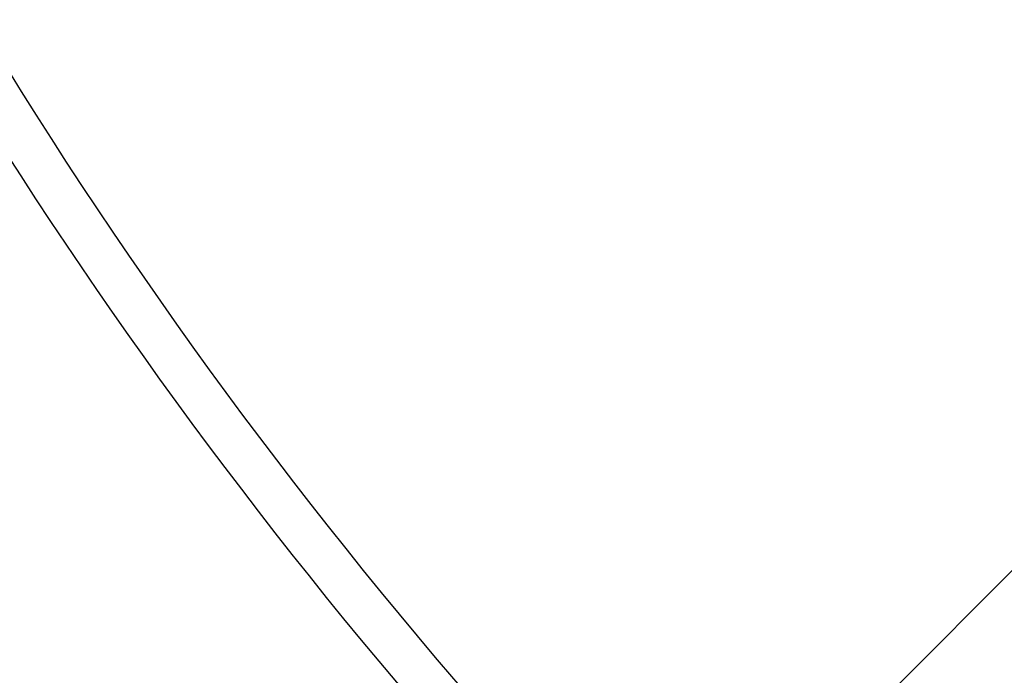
# Model space of a CAD drawing. Header units: millimetres. Extents: x -177 to 471, y -85 to 200.
# Tile 139 of 222: x -47.2 to -42.69, y 88.49 to 91.5. Entities that reach past the tile are written whole.
import ezdxf
from ezdxf.lldxf.tags import DXFTag

# ---------------------------------------------------------------- set-up
doc = ezdxf.new("R2010")
doc.units = ezdxf.units.MM
for name, color, linetype in [('Default', 7, 'Continuous'), ('ELBOW_2.5_1', 7, 'Continuous'), ('P4_A', 7, 'Continuous')]:
    doc.layers.add(name, color=color, linetype=linetype)
tags = doc.linetypes.add('HIDDEN2', pattern=[4.7625, 3.175, -1.5875]).pattern_tags.tags
tags[6:7] = [DXFTag(74, 4), DXFTag(75, 0), DXFTag(340, '0'), DXFTag(46, 0.0), DXFTag(50, 0.0), DXFTag(44, 0.0), DXFTag(45, 0.0)]
tags[4:5] = [DXFTag(74, 4), DXFTag(75, 0), DXFTag(340, '0'), DXFTag(46, 0.0), DXFTag(50, 0.0), DXFTag(44, 0.0), DXFTag(45, 0.0)]

# ---------------------------------------------------------------- blocks, each defined once
blk = doc.blocks.new('SE')
at = {"layer": 'ELBOW_2.5_1', "color": 7, "linetype": 'Continuous'}
for centre, radius, start, end in [((-28.187, 103.084), 22.6391, 180.00174, 220.55022), ((-28.1761, 103.0833), 15.35, 179.99999, 269.99999)]:
    blk.add_arc(centre, radius, start, end, dxfattribs=at)
at = {"layer": 'ELBOW_2.5_1', "color": 7, "linetype": 'HIDDEN2'}
for centre, radius, start, end in [((-28.18, 103.0837), 22.4351, 180.00102, 221.94381), ((-28.1761, 103.0833), 15.561, 179.99999, 269.99999)]:
    blk.add_arc(centre, radius, start, end, dxfattribs=at)
at = {"layer": 'P4_A', "color": 7, "linetype": 'HIDDEN2'}
blk.add_line((-41.713, 89.9133), (-43.5471, 88.0749), dxfattribs=at)

msp = doc.modelspace()

# ---------------------------------------------------------------- block references
at = {"layer": 'Default'}
msp.add_blockref('SE', (0, 0), dxfattribs=at)

doc.saveas('drawing.dxf')
